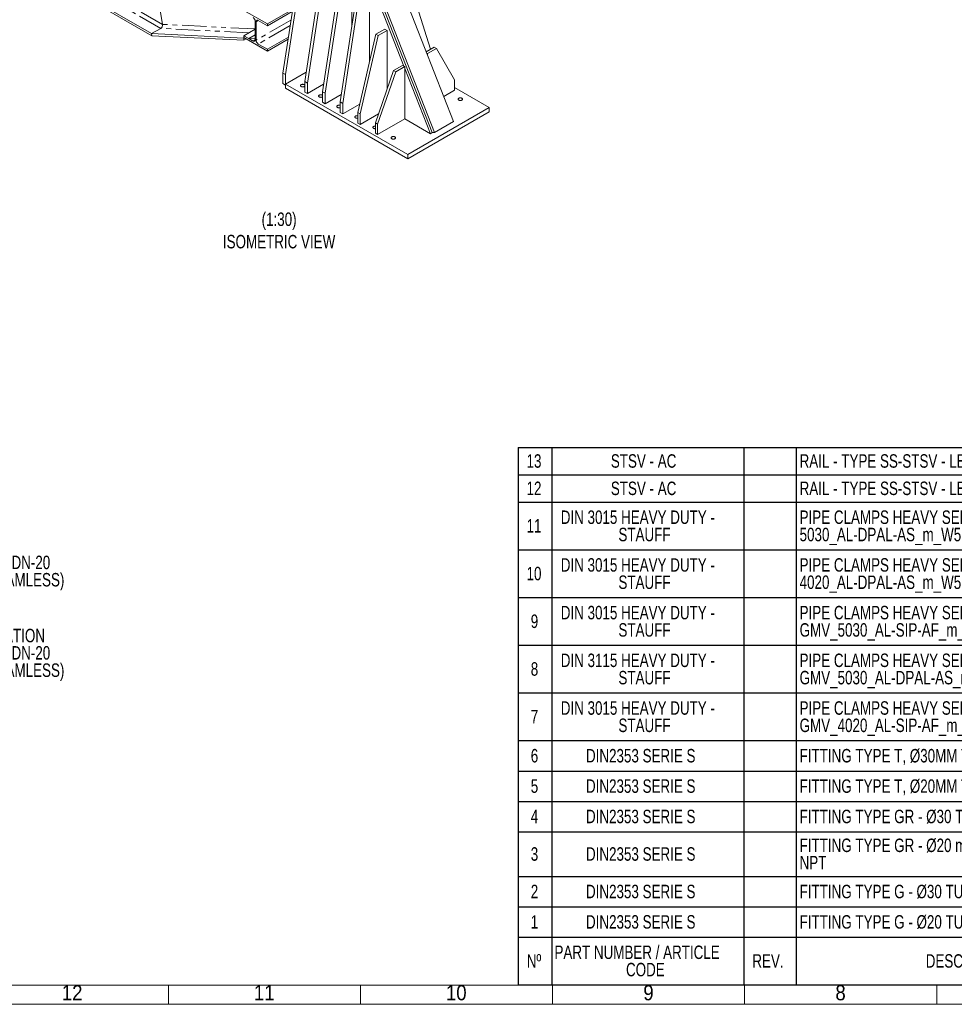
# Model space of a CAD drawing. Header units: millimetres. Extents: x 450 to 25135, y 150 to 17673.
# Tile 59 of 201: x 7103 to 14402, y 150 to 7843. Entities that reach past the tile are written whole.
import ezdxf

# ---------------------------------------------------------------- set-up
doc = ezdxf.new("R2010")
doc.units = ezdxf.units.MM
doc.linetypes.add('SLD-Centrada-doble', pattern=[12.7, 6.35, -1.27, 1.27, -1.27, 1.27, -1.27])
doc.linetypes.add('SLD-Continua', pattern=[0])
doc.layers.add('COTAS', color=1, linetype='SLD-Continua')
doc.layers.add('OCULTA', color=8, linetype='SLD-Continua')
doc.styles.add('SLDTEXTSTYLE3', font='GOTHIC.TTF', dxfattribs={"width": 0.913})
doc.styles.add('SLDTEXTSTYLE6', font='ARIALN.TTF', dxfattribs={"width": 0.87})

# ---------------------------------------------------------------- blocks, each defined once
blk = doc.blocks.new('SW_TABLEANNOTATION_0')
at = {"layer": 'COTAS', "color": 0, "ltscale": 30}
for p, q in [((0, 3826.3), (0, 3612.7)), ((0, 3826.3), (263.5, 3826.3)), ((263.5, 3826.3), (263.5, 3612.7)), ((263.5, 3826.3), (1763.5, 3826.3)), ((1763.5, 3826.3), (1763.5, 3612.7)), ((1763.5, 3826.3), (2171.6, 3826.3)), ((2171.6, 3826.3), (2171.6, 3612.7)), ((2171.6, 3826.3), (5003.8, 3826.3)), ((5003.8, 3826.3), (5003.8, 3612.7)), ((5003.8, 3826.3), (5727.3, 3826.3)), ((5727.3, 3826.3), (5727.3, 3612.7)), ((5727.3, 3826.3), (6850.8, 3826.3)), ((6850.8, 3826.3), (6850.8, 3612.7)), ((6850.8, 3826.3), (7300.8, 3826.3)), ((7300.8, 3826.3), (7300.8, 3612.7)), ((7300.8, 3826.3), (8125.4, 3826.3)), ((8125.4, 3826.3), (8125.4, 3612.7)), ((8125.4, 3826.3), (8533.5, 3826.3)), ((8533.5, 3826.3), (8533.5, 3612.7)), ((0, 3612.7), (0, 3399)), ((0, 3612.7), (263.5, 3612.7)), ((263.5, 3612.7), (263.5, 3399)), ((263.5, 3612.7), (1763.5, 3612.7)), ((1763.5, 3612.7), (1763.5, 3399)), ((1763.5, 3612.7), (2171.6, 3612.7)), ((2171.6, 3612.7), (2171.6, 3399)), ((2171.6, 3612.7), (5003.8, 3612.7)), ((5003.8, 3612.7), (5003.8, 3399)), ((5003.8, 3612.7), (5727.3, 3612.7)), ((5727.3, 3612.7), (5727.3, 3399)), ((5727.3, 3612.7), (6850.8, 3612.7)), ((6850.8, 3612.7), (6850.8, 3399)), ((6850.8, 3612.7), (7300.8, 3612.7)), ((7300.8, 3612.7), (7300.8, 3399)), ((7300.8, 3612.7), (8125.4, 3612.7)), ((8125.4, 3612.7), (8125.4, 3399)), ((8125.4, 3612.7), (8533.5, 3612.7)), ((8533.5, 3612.7), (8533.5, 3399)), ((0, 3399), (0, 3026.3)), ((0, 3399), (263.5, 3399)), ((263.5, 3399), (263.5, 3026.3)), ((263.5, 3399), (1763.5, 3399)), ((1763.5, 3399), (1763.5, 3026.3)), ((1763.5, 3399), (2171.6, 3399)), ((2171.6, 3399), (2171.6, 3026.3)), ((2171.6, 3399), (5003.8, 3399)), ((5003.8, 3399), (5003.8, 3026.3)), ((5003.8, 3399), (5727.3, 3399)), ((5727.3, 3399), (5727.3, 3026.3)), ((5727.3, 3399), (6850.8, 3399)), ((6850.8, 3399), (6850.8, 3026.3)), ((6850.8, 3399), (7300.8, 3399)), ((7300.8, 3399), (7300.8, 3026.3)), ((7300.8, 3399), (8125.4, 3399)), ((8125.4, 3399), (8125.4, 3026.3)), ((8125.4, 3399), (8533.5, 3399)), ((8533.5, 3399), (8533.5, 3026.3)), ((0, 3026.3), (0, 2653.7)), ((0, 3026.3), (263.5, 3026.3)), ((263.5, 3026.3), (263.5, 2653.7)), ((263.5, 3026.3), (1763.5, 3026.3)), ((1763.5, 3026.3), (1763.5, 2653.7)), ((1763.5, 3026.3), (2171.6, 3026.3)), ((2171.6, 3026.3), (2171.6, 2653.7)), ((2171.6, 3026.3), (5003.8, 3026.3)), ((5003.8, 3026.3), (5003.8, 2653.7)), ((5003.8, 3026.3), (5727.3, 3026.3)), ((5727.3, 3026.3), (5727.3, 2653.7)), ((5727.3, 3026.3), (6850.8, 3026.3)), ((6850.8, 3026.3), (6850.8, 2653.7)), ((6850.8, 3026.3), (7300.8, 3026.3)), ((7300.8, 3026.3), (7300.8, 2653.7)), ((7300.8, 3026.3), (8125.4, 3026.3)), ((8125.4, 3026.3), (8125.4, 2653.7)), ((8125.4, 3026.3), (8533.5, 3026.3)), ((8533.5, 3026.3), (8533.5, 2653.7)), ((0, 2653.7), (0, 2281)), ((0, 2653.7), (263.5, 2653.7)), ((263.5, 2653.7), (263.5, 2281)), ((263.5, 2653.7), (1763.5, 2653.7)), ((1763.5, 2653.7), (1763.5, 2281)), ((1763.5, 2653.7), (2171.6, 2653.7)), ((2171.6, 2653.7), (2171.6, 2281)), ((2171.6, 2653.7), (5003.8, 2653.7)), ((5003.8, 2653.7), (5003.8, 2281)), ((5003.8, 2653.7), (5727.3, 2653.7)), ((5727.3, 2653.7), (5727.3, 2281)), ((5727.3, 2653.7), (6850.8, 2653.7)), ((6850.8, 2653.7), (6850.8, 2281)), ((6850.8, 2653.7), (7300.8, 2653.7)), ((7300.8, 2653.7), (7300.8, 2281)), ((7300.8, 2653.7), (8125.4, 2653.7)), ((8125.4, 2653.7), (8125.4, 2281)), ((8125.4, 2653.7), (8533.5, 2653.7)), ((8533.5, 2653.7), (8533.5, 2281)), ((0, 2281), (0, 1908.3)), ((0, 2281), (263.5, 2281)), ((263.5, 2281), (263.5, 1908.3)), ((263.5, 2281), (1763.5, 2281)), ((1763.5, 2281), (1763.5, 1908.3)), ((1763.5, 2281), (2171.6, 2281)), ((2171.6, 2281), (2171.6, 1908.3)), ((2171.6, 2281), (5003.8, 2281)), ((5003.8, 2281), (5003.8, 1908.3)), ((5003.8, 2281), (5727.3, 2281)), ((5727.3, 2281), (5727.3, 1908.3)), ((5727.3, 2281), (6850.8, 2281)), ((6850.8, 2281), (6850.8, 1908.3)), ((6850.8, 2281), (7300.8, 2281)), ((7300.8, 2281), (7300.8, 1908.3)), ((7300.8, 2281), (8125.4, 2281)), ((8125.4, 2281), (8125.4, 1908.3)), ((8125.4, 2281), (8533.5, 2281)), ((8533.5, 2281), (8533.5, 1908.3)), ((0, 1908.3), (0, 1535.7)), ((0, 1908.3), (263.5, 1908.3)), ((263.5, 1908.3), (263.5, 1535.7)), ((263.5, 1908.3), (1763.5, 1908.3)), ((1763.5, 1908.3), (1763.5, 1535.7)), ((1763.5, 1908.3), (2171.6, 1908.3)), ((2171.6, 1908.3), (2171.6, 1535.7)), ((2171.6, 1908.3), (5003.8, 1908.3)), ((5003.8, 1908.3), (5003.8, 1535.7)), ((5003.8, 1908.3), (5727.3, 1908.3)), ((5727.3, 1908.3), (5727.3, 1535.7)), ((5727.3, 1908.3), (6850.8, 1908.3)), ((6850.8, 1908.3), (6850.8, 1535.7)), ((6850.8, 1908.3), (7300.8, 1908.3)), ((7300.8, 1908.3), (7300.8, 1535.7)), ((7300.8, 1908.3), (8125.4, 1908.3)), ((8125.4, 1908.3), (8125.4, 1535.7)), ((8125.4, 1908.3), (8533.5, 1908.3)), ((8533.5, 1908.3), (8533.5, 1535.7)), ((0, 1535.7), (0, 1298.3)), ((0, 1535.7), (263.5, 1535.7)), ((263.5, 1535.7), (263.5, 1298.3)), ((263.5, 1535.7), (1763.5, 1535.7)), ((1763.5, 1535.7), (1763.5, 1298.3)), ((1763.5, 1535.7), (2171.6, 1535.7)), ((2171.6, 1535.7), (2171.6, 1298.3)), ((2171.6, 1535.7), (5003.8, 1535.7)), ((5003.8, 1535.7), (5003.8, 1298.3)), ((5003.8, 1535.7), (5727.3, 1535.7)), ((5727.3, 1535.7), (5727.3, 1298.3)), ((5727.3, 1535.7), (6850.8, 1535.7)), ((6850.8, 1535.7), (6850.8, 1298.3)), ((6850.8, 1535.7), (7300.8, 1535.7)), ((7300.8, 1535.7), (7300.8, 1298.3)), ((7300.8, 1535.7), (8125.4, 1535.7)), ((8125.4, 1535.7), (8125.4, 1298.3)), ((8125.4, 1535.7), (8533.5, 1535.7)), ((8533.5, 1535.7), (8533.5, 1298.3)), ((0, 1298.3), (0, 1061)), ((0, 1298.3), (263.5, 1298.3)), ((263.5, 1298.3), (263.5, 1061)), ((263.5, 1298.3), (1763.5, 1298.3)), ((1763.5, 1298.3), (1763.5, 1061)), ((1763.5, 1298.3), (2171.6, 1298.3)), ((2171.6, 1298.3), (2171.6, 1061)), ((2171.6, 1298.3), (5003.8, 1298.3)), ((5003.8, 1298.3), (5003.8, 1061)), ((5003.8, 1298.3), (5727.3, 1298.3)), ((5727.3, 1298.3), (5727.3, 1061)), ((5727.3, 1298.3), (6850.8, 1298.3)), ((6850.8, 1298.3), (6850.8, 1061)), ((6850.8, 1298.3), (7300.8, 1298.3)), ((7300.8, 1298.3), (7300.8, 1061)), ((7300.8, 1298.3), (8125.4, 1298.3)), ((8125.4, 1298.3), (8125.4, 1061)), ((8125.4, 1298.3), (8533.5, 1298.3)), ((8533.5, 1298.3), (8533.5, 1061)), ((0, 1061), (0, 823.7)), ((0, 1061), (263.5, 1061)), ((263.5, 1061), (263.5, 823.7)), ((263.5, 1061), (1763.5, 1061)), ((1763.5, 1061), (1763.5, 823.7)), ((1763.5, 1061), (2171.6, 1061)), ((2171.6, 1061), (2171.6, 823.7)), ((2171.6, 1061), (5003.8, 1061)), ((5003.8, 1061), (5003.8, 823.7)), ((5003.8, 1061), (5727.3, 1061)), ((5727.3, 1061), (5727.3, 823.7)), ((5727.3, 1061), (6850.8, 1061)), ((6850.8, 1061), (6850.8, 823.7)), ((6850.8, 1061), (7300.8, 1061)), ((7300.8, 1061), (7300.8, 823.7)), ((7300.8, 1061), (8125.4, 1061)), ((8125.4, 1061), (8125.4, 823.7)), ((8125.4, 1061), (8533.5, 1061)), ((8533.5, 1061), (8533.5, 823.7)), ((0, 823.7), (0, 474.7)), ((0, 823.7), (263.5, 823.7)), ((263.5, 823.7), (263.5, 474.7)), ((263.5, 823.7), (1763.5, 823.7)), ((1763.5, 823.7), (1763.5, 474.7)), ((1763.5, 823.7), (2171.6, 823.7)), ((2171.6, 823.7), (2171.6, 474.7)), ((2171.6, 823.7), (5003.8, 823.7)), ((5003.8, 823.7), (5003.8, 474.7)), ((5003.8, 823.7), (5727.3, 823.7)), ((5727.3, 823.7), (5727.3, 474.7)), ((5727.3, 823.7), (6850.8, 823.7)), ((6850.8, 823.7), (6850.8, 474.7)), ((6850.8, 823.7), (7300.8, 823.7)), ((7300.8, 823.7), (7300.8, 474.7)), ((7300.8, 823.7), (8125.4, 823.7)), ((8125.4, 823.7), (8125.4, 474.7)), ((8125.4, 823.7), (8533.5, 823.7)), ((8533.5, 823.7), (8533.5, 474.7)), ((0, 474.7), (0, 237.3)), ((0, 474.7), (263.5, 474.7)), ((263.5, 474.7), (263.5, 237.3)), ((263.5, 474.7), (1763.5, 474.7)), ((1763.5, 474.7), (1763.5, 237.3)), ((1763.5, 474.7), (2171.6, 474.7)), ((2171.6, 474.7), (2171.6, 237.3)), ((2171.6, 474.7), (5003.8, 474.7)), ((5003.8, 474.7), (5003.8, 237.3)), ((5003.8, 474.7), (5727.3, 474.7)), ((5727.3, 474.7), (5727.3, 237.3)), ((5727.3, 474.7), (6850.8, 474.7)), ((6850.8, 474.7), (6850.8, 237.3)), ((6850.8, 474.7), (7300.8, 474.7)), ((7300.8, 474.7), (7300.8, 237.3)), ((7300.8, 474.7), (8125.4, 474.7)), ((8125.4, 474.7), (8125.4, 237.3)), ((8125.4, 474.7), (8533.5, 474.7)), ((8533.5, 474.7), (8533.5, 237.3)), ((0, 237.3), (0, 0)), ((0, 237.3), (263.5, 237.3)), ((263.5, 237.3), (263.5, 0)), ((263.5, 237.3), (1763.5, 237.3)), ((1763.5, 237.3), (1763.5, 0)), ((1763.5, 237.3), (2171.6, 237.3)), ((2171.6, 237.3), (2171.6, 0)), ((2171.6, 237.3), (5003.8, 237.3)), ((5003.8, 237.3), (5003.8, 0)), ((5003.8, 237.3), (5727.3, 237.3)), ((5727.3, 237.3), (5727.3, 0)), ((5727.3, 237.3), (6850.8, 237.3)), ((6850.8, 237.3), (6850.8, 0)), ((6850.8, 237.3), (7300.8, 237.3)), ((7300.8, 237.3), (7300.8, 0)), ((7300.8, 237.3), (8125.4, 237.3)), ((8125.4, 237.3), (8125.4, 0)), ((8125.4, 237.3), (8533.5, 237.3)), ((8533.5, 237.3), (8533.5, 0)), ((0, 0), (0, -372.7)), ((263.5, 0), (263.5, -372.7)), ((1763.5, 0), (1763.5, -372.7)), ((2171.6, 0), (2171.6, -372.7)), ((5003.8, 0), (5003.8, -372.7)), ((5727.3, 0), (5727.3, -372.7)), ((6850.8, 0), (6850.8, -372.7)), ((7300.8, 0), (7300.8, -372.7)), ((8125.4, 0), (8125.4, -372.7)), ((8533.5, 0), (8533.5, -372.7)), ((0, 0), (263.5, 0)), ((263.5, 0), (1763.5, 0)), ((1763.5, 0), (2171.6, 0)), ((2171.6, 0), (5003.8, 0)), ((5003.8, 0), (5727.3, 0)), ((5727.3, 0), (6850.8, 0)), ((6850.8, 0), (7300.8, 0)), ((7300.8, 0), (8125.4, 0)), ((8125.4, 0), (8533.5, 0)), ((0, -372.7), (263.5, -372.7)), ((263.5, -372.7), (1763.5, -372.7)), ((1763.5, -372.7), (2171.6, -372.7)), ((2171.6, -372.7), (5003.8, -372.7)), ((5003.8, -372.7), (5727.3, -372.7)), ((5727.3, -372.7), (6850.8, -372.7)), ((6850.8, -372.7), (7300.8, -372.7)), ((7300.8, -372.7), (8125.4, -372.7)), ((8125.4, -372.7), (8533.5, -372.7))]:
    blk.add_line(p, q, dxfattribs=at)
at = {"layer": 'COTAS', "color": 0, "ltscale": 30, "char_height": 105, "attachment_point": 1, "style": 'SLDTEXTSTYLE6'}
for s, insert in [('13', (66, 3773.2)), ('STSV - AC', (724.4, 3773.2)), ('RAIL - TYPE SS-STSV - LENGTH 600mm HDG ', (2198.6, 3773.2)), ('2', (8296.6, 3773.2)), ('12', (66, 3559.5)), ('STSV - AC', (724.4, 3559.5)), ('RAIL - TYPE SS-STSV - LENGTH 400mm HDG ', (2198.6, 3559.5)), ('14', (8263.7, 3559.5)), ('DIN 3015 HEAVY DUTY - ', (333.3, 3334)), ('PIPE CLAMPS HEAVY SERIES Ø30 PIPE OD - ', (2198.6, 3334)), ('11', (66, 3266.3)), ('ALUMINIUM', (5033.7, 3266.3)), ('22', (8263.7, 3266.3)), ('STAUFF', (783.7, 3198.7)), ('5030_AL-DPAL-AS_m_W5', (2198.6, 3198.7)), ('DIN 3015 HEAVY DUTY - ', (333.3, 2961.3)), ('PIPE CLAMPS HEAVY SERIES Ø20 PIPE OD - ', (2198.6, 2961.3)), ('10', (66, 2893.7)), ('ALUMINUM', (5050.2, 2893.7)), ('20', (8263.7, 2893.7)), ('STAUFF', (783.7, 2826)), ('4020_AL-DPAL-AS_m_W5', (2198.6, 2826)), ('DIN 3015 HEAVY DUTY - ', (333.3, 2588.7)), ('PIPE CLAMPS HEAVY SERIES Ø30 PIPE OD - ', (2198.6, 2588.7)), ('9', (98.9, 2521)), ('ALUMINUM', (5050.2, 2521)), ('22', (8263.7, 2521)), ('STAUFF', (783.7, 2453.3)), ('GMV_5030_AL-SIP-AF_m_W5', (2198.6, 2453.3)), ('DIN 3115 HEAVY DUTY - ', (333.3, 2216)), ('PIPE CLAMPS HEAVY SERIES Ø30 PIPE OD - ', (2198.6, 2216)), ('8', (98.9, 2148.3)), ('STAUFF', (783.7, 2080.7)), ('GMV_5030_AL-DPAL-AS_m_W5', (2198.6, 2080.7)), ('ALUMINUM ', (5033.7, 2148.3)), ('1', (8296.6, 2148.3)), ('PIPE CLAMPS HEAVY SERIES Ø20 PIPE OD - ', (2198.6, 1843.3)), ('7', (98.9, 1775.7)), ('DIN 3015 HEAVY DUTY - ', (333.3, 1843.3)), ('ALUMINIUM', (5033.7, 1775.7)), ('20', (8263.7, 1775.7)), ('STAUFF', (783.7, 1708)), ('GMV_4020_AL-SIP-AF_m_W5', (2198.6, 1708)), ('6', (98.9, 1470.7)), ('DIN2353 SERIE S', (530.3, 1470.7)), ('FITTING TYPE T, Ø30MM TUBING TUBE OD', (2198.6, 1470.7)), ('SS 316L', (5138.7, 1470.7)), ('2', (8296.6, 1470.7)), ('5', (98.9, 1233.3)), ('DIN2353 SERIE S', (530.3, 1233.3)), ('FITTING TYPE T, Ø20MM TUBING OD', (2198.6, 1233.3)), ('SS 316L', (5138.7, 1233.3)), ('2', (8296.6, 1233.3)), ('FITTING TYPE GR - Ø30 TUBING OD X 1 NPT', (2198.6, 996)), ('4', (98.9, 996)), ('DIN2353 SERIE S', (530.3, 996)), ('SS 316L', (5138.7, 996)), ('10', (8263.7, 996)), ('FITTING TYPE GR - Ø20 mm TUBING OD X 1/2 ', (2198.6, 770.5)), ('3', (98.9, 702.8)), ('DIN2353 SERIE S', (530.3, 702.8)), ('SS 3161L', (5105.8, 702.8)), ('10', (8263.7, 702.8)), ('NPT', (2198.6, 635.2)), ('2', (98.9, 409.6)), ('DIN2353 SERIE S', (530.3, 409.6)), ('FITTING TYPE G - Ø30 TUBING OD', (2198.6, 409.6)), ('SS 316L', (5138.7, 409.6)), ('11', (8263.7, 409.6)), ('1', (98.9, 172.3)), ('DIN2353 SERIE S', (530.3, 172.3)), ('FITTING TYPE G - Ø20 TUBING OD', (2198.6, 172.3)), ('SS 316L', (5138.7, 172.3)), ('8', (8296.6, 172.3)), ('PART NUMBER / ARTICLE ', (284.2, -65)), ('Nº', (67.5, -132.7)), ('REV.', (1829.5, -132.7)), ('DESCRIPTION', (3183.7, -132.7)), ('MATERIAL', (5069.8, -132.7)), ('MANUFACTURER', (5793.3, -132.7)), ('TAG', (6954.3, -132.7)), ('WEIGHT (KG)', (7335.4, -132.7)), ('QTY.', (8191.4, -132.7)), ('CODE', (842.8, -200.4))]:
    blk.add_mtext(s, dxfattribs=dict(at, insert=insert))
blk = doc.blocks.new('SW_NOTE_0_49')
at = {"layer": 'COTAS', "color": 0, "ltscale": 30, "char_height": 105, "attachment_point": 1, "style": 'SLDTEXTSTYLE6'}
for s, insert in [('RFI DOOR ELEVATION', (16.3, 258.6)), ('TUBING Ø20X2.5 DN-20', (16.3, 123.3)), ('EN 10305-04 (SEAMLESS)', (16.3, -12.1)), ('MAT: SS 316L', (16.3, -147.4))]:
    blk.add_mtext(s, dxfattribs=dict(at, insert=insert))
blk = doc.blocks.new('SW_NOTE_0_50')
at = {"layer": 'COTAS', "color": 0, "ltscale": 30, "char_height": 105, "attachment_point": 1, "style": 'SLDTEXTSTYLE6'}
for s, insert in [('DOOR TIGHTEN', (16.3, 392.4)), ('CYLINDER', (16.3, 257.1)), ('TUBING Ø20X2.5 DN-20', (16.3, 121.8)), ('EN 10305-04 (SEAMLESS)', (16.3, -13.6)), ('MAT: SS 316L', (16.3, -148.9))]:
    blk.add_mtext(s, dxfattribs=dict(at, insert=insert))

msp = doc.modelspace()

# ---------------------------------------------------------------- linework, layer by layer
at = {"color": 7, "linetype": 'SLD-Continua', "lineweight": 18, "ltscale": 30}
for p, q in [((24930, 300), (600, 300)), ((8265, 300), (8265, 150)), ((9765, 300), (9765, 150)), ((11265, 300), (11265, 150)), ((12765, 300), (12765, 300)), ((12765, 300), (12765, 150)), ((14265, 300), (14265, 150)), ((25080, 150), (450, 150))]:
    msp.add_line(p, q, dxfattribs=at)
at = {"layer": 'OCULTA', "linetype": 'SLD-Centrada-doble', "lineweight": 18, "ltscale": 30}
for p, q in [((8218, 7806.1), (7323.1, 8322.7)), ((8204.8, 7774.6), (7314.1, 8288.7)), ((8894, 7740.5), (8204.8, 7774.6)), ((8942.4, 7770.3), (8218, 7806.1)), ((9221.7, 7839.1), (8949.5, 7681.9)), ((8966.5, 7836.3), (8949.5, 7826.5)), ((9215.1, 7796.1), (8966.5, 7652.5)), ((8942.4, 7686), (8925.4, 7676.2))]:
    msp.add_line(p, q, dxfattribs=at)
at = {"layer": 'OCULTA', "linetype": 'SLD-Continua', "lineweight": 18, "ltscale": 30}
for p, q in [((9299.5, 8344.1), (9158.1, 7425.5)), ((9320.7, 8331.9), (9179.3, 7413.3)), ((8133.3, 7733.4), (7242.7, 8247.5)), ((9467.4, 8259.4), (9329.6, 7359.2)), ((9488.7, 8247.2), (9350.8, 7347)), ((8136, 7717.5), (7291.3, 8205.2)), ((9605.3, 8179.8), (9467.4, 7279.6)), ((9626.5, 8167.6), (9488.7, 7267.4)), ((10491.6, 7047.7), (10035.5, 8213.2)), ((9743.2, 8100.2), (9605.3, 7200)), ((9764.4, 8088), (9626.5, 7187.8)), ((9697.2, 7800.2), (9697.2, 8114.6)), ((9835.1, 7514.4), (9835.1, 8106.4)), ((10104.3, 7479.4), (9854.6, 8117.6)), ((9868.7, 8125.8), (10324.8, 6960.2)), ((9887, 8127.5), (10343.1, 6962)), ((8196.6, 7932.3), (8218, 7806.1)), ((8218, 7806.1), (8196.6, 7932.3)), ((9037.9, 7809.3), (8854, 7915.4)), ((9234.7, 7922.9), (9037.9, 7809.3)), ((9232.2, 7907.2), (9037.9, 7795)), ((10311.9, 7612), (10220.5, 7902.2)), ((8204.8, 7774.6), (8133.3, 7733.4)), ((8133.3, 7733.4), (8204.8, 7774.6)), ((8942.4, 7830.5), (8942.4, 7686)), ((8949.5, 7681.9), (8949.5, 7826.5)), ((8966.5, 7836.3), (9037.9, 7795)), ((9037.9, 7795), (9037.9, 7809.3)), ((9884.6, 7728.7), (9955.3, 7769.5)), ((9955.3, 7769.5), (9973, 7759.3)), ((8133.3, 7733.4), (8136, 7717.5)), ((8854, 7697.7), (8133.3, 7733.4)), ((8136, 7717.5), (8133.3, 7733.4)), ((8854, 7682), (8136, 7717.5)), ((8942.3, 7768.4), (8854, 7717.4)), ((8854, 7717.4), (8854, 7703.1)), ((8925.4, 7676.2), (8854, 7717.4)), ((8854, 7703.1), (9037.9, 7597)), ((8854, 7697.7), (8858.7, 7700.4)), ((8854, 7682), (8854, 7697.7)), ((8872.3, 7692.6), (8854, 7682)), ((8891.4, 7695.9), (8942.4, 7725.4)), ((8942.4, 7693.4), (8891.4, 7695.9)), ((8921.1, 7678.7), (8891.4, 7695.9)), ((8942.4, 7693.4), (8942.4, 7686)), ((9201.2, 7705.6), (9037.9, 7611.3)), ((9743.2, 7116.3), (9884.6, 7728.7)), ((9760.9, 7106.1), (9902.3, 7718.5)), ((9884.6, 7728.7), (9902.3, 7718.5)), ((9902.3, 7718.5), (9973, 7759.3)), ((9973, 7759.3), (9973, 7302.1)), ((8929.1, 7678.3), (8921.1, 7678.7)), ((8929.1, 7678.3), (8942.4, 7686)), ((8942.4, 7686), (8929.1, 7678.3)), ((9037.9, 7611.3), (8966.5, 7652.5)), ((9198.8, 7689.9), (9037.9, 7597)), ((10340.7, 7628.7), (10278.4, 7592.7)), ((10358.4, 7618.5), (10287.7, 7577.7)), ((10340.7, 7628.7), (10358.4, 7618.5)), ((10499.8, 7373.5), (10358.4, 7618.5)), ((9037.9, 7597), (9037.9, 7611.3)), ((10283.2, 7580.2), (10287.7, 7577.7)), ((10287.7, 7577.7), (10287.7, 7568.9)), ((10022.5, 7445), (10093.2, 7485.8)), ((10040.2, 7434.8), (10110.9, 7475.6)), ((10093.2, 7485.8), (10110.9, 7475.6)), ((10110.9, 7475.6), (10110.9, 7067.3)), ((10310.7, 6952), (10110.9, 7462.5)), ((9158.1, 7425.5), (9179.3, 7413.3)), ((9158.1, 7425.5), (9158.1, 7343.9)), ((9340.9, 7433.1), (9179.3, 7339.8)), ((9179.3, 7413.3), (9179.3, 7331.6)), ((9881.1, 7036.7), (10022.5, 7445)), ((9898.8, 7026.5), (10040.2, 7434.8)), ((10022.5, 7445), (10040.2, 7434.8)), ((9158.1, 7343.9), (9179.3, 7331.6)), ((9179.3, 7339.8), (10133.9, 6788.7)), ((9179.3, 7339.8), (9179.3, 7307.2)), ((9329.6, 7359.2), (9350.8, 7347)), ((9329.6, 7359.2), (9329.6, 7277.6)), ((9350.8, 7347), (9350.8, 7265.3)), ((9350.8, 7265.3), (9476.4, 7337.8)), ((10499.8, 7291.9), (10499.8, 7373.5)), ((10770.3, 7156.1), (10499.8, 7312.3)), ((9179.3, 7307.2), (10133.9, 6756.1)), ((9329.6, 7277.6), (9350.8, 7265.3)), ((9467.4, 7279.6), (9488.7, 7267.4)), ((9467.4, 7279.6), (9467.4, 7198)), ((9488.7, 7267.4), (9488.7, 7185.7)), ((9488.7, 7185.7), (9614.2, 7258.2)), ((10415.2, 7243), (10499.8, 7291.9)), ((9467.4, 7198), (9488.7, 7185.7)), ((9605.3, 7200), (9626.5, 7187.8)), ((9605.3, 7200), (9605.3, 7118.4)), ((9626.5, 7187.8), (9626.5, 7106.1)), ((9626.5, 7106.1), (9758.4, 7182.3)), ((10133.9, 6788.7), (10770.3, 7156.1)), ((10770.3, 7156.1), (10770.3, 7123.5)), ((9605.3, 7118.4), (9626.5, 7106.1)), ((9743.2, 7116.3), (9760.9, 7106.1)), ((9743.2, 7034.7), (9743.2, 7116.3)), ((9905.8, 7108.2), (9760.9, 7024.5)), ((9760.9, 7024.5), (9760.9, 7106.1)), ((10133.9, 6756.1), (10770.3, 7123.5)), ((9743.2, 7034.7), (9760.9, 7024.5)), ((9881.1, 7036.7), (9898.8, 7026.5)), ((9881.1, 6955.1), (9881.1, 7036.7)), ((10110.9, 7067.3), (9898.8, 6944.9)), ((9898.8, 6944.9), (9898.8, 7026.5)), ((10110.9, 7067.3), (10310.7, 6952)), ((10343.1, 6962), (10491.6, 7047.7)), ((9881.1, 6955.1), (9898.8, 6944.9)), ((10324.8, 6960.2), (10310.7, 6952)), ((10343.1, 6962), (10324.8, 6960.2)), ((10133.9, 6788.7), (10133.9, 6756.1))]:
    msp.add_line(p, q, dxfattribs=at)
at = {"layer": 'OCULTA', "linetype": 'SLD-Continua', "lineweight": 18, "ltscale": 30, "flags": 128}
for points in [[(8949.5, 7826.5), (8949.6, 7828.9), (8950.1, 7831.2), (8950.8, 7833.2), (8951.8, 7834.9), (8953, 7836.4), (8954.5, 7837.4), (8956.1, 7838.2), (8958, 7838.5), (8960, 7838.5), (8962.1, 7838.1), (8964.2, 7837.4), (8966.5, 7836.3)], [(8942.4, 7686), (8942.3, 7683.5), (8941.8, 7681.3), (8941.1, 7679.3), (8940.1, 7677.5), (8938.9, 7676.1), (8937.4, 7675), (8935.8, 7674.3), (8933.9, 7673.9), (8931.9, 7674), (8929.8, 7674.3), (8927.7, 7675.1), (8925.4, 7676.2)], [(9326, 7334.7), (9324.1, 7335.7), (9322, 7336.4), (9319.8, 7337), (9317.4, 7337.4), (9314.9, 7337.6), (9312.4, 7337.6), (9309.9, 7337.4), (9307.5, 7337), (9305.3, 7336.4), (9303.2, 7335.7), (9301.3, 7334.7), (9299.6, 7333.6), (9298.3, 7332.4), (9297.2, 7331.1), (9296.5, 7329.7), (9296.2, 7328.3), (9296.2, 7326.8), (9296.5, 7325.4), (9297.2, 7324), (9298.3, 7322.7), (9299.6, 7321.5), (9301.3, 7320.4), (9303.2, 7319.5), (9305.3, 7318.7), (9307.5, 7318.1), (9309.9, 7317.7), (9312.4, 7317.5), (9314.9, 7317.5), (9317.4, 7317.7), (9319.8, 7318.1), (9322, 7318.7), (9324.1, 7319.5), (9326, 7320.4), (9327.7, 7321.5), (9329, 7322.7), (9329.6, 7323.4)], [(9467.4, 7253.1), (9465.6, 7254), (9463.5, 7254.8), (9461.2, 7255.4), (9458.8, 7255.8), (9456.3, 7256), (9453.8, 7256), (9451.3, 7255.8), (9448.9, 7255.4), (9446.7, 7254.8), (9444.6, 7254), (9442.7, 7253.1), (9441.1, 7252), (9439.7, 7250.8), (9438.7, 7249.5), (9438, 7248.1), (9437.6, 7246.6), (9437.6, 7245.2), (9438, 7243.8), (9438.7, 7242.4), (9439.7, 7241.1), (9441.1, 7239.9), (9442.7, 7238.8), (9444.6, 7237.8), (9446.7, 7237.1), (9448.9, 7236.5), (9451.3, 7236.1), (9453.8, 7235.9), (9456.3, 7235.9), (9458.8, 7236.1), (9461.2, 7236.5), (9463.5, 7237.1), (9465.6, 7237.8), (9467.4, 7238.8), (9467.4, 7238.8)], [(10531.6, 7214.3), (10533.5, 7213.3), (10535.6, 7212.6), (10537.9, 7212), (10540.3, 7211.6), (10542.8, 7211.4), (10545.3, 7211.4), (10547.7, 7211.6), (10550.1, 7212), (10552.4, 7212.6), (10554.5, 7213.3), (10556.4, 7214.3), (10558, 7215.4), (10559.4, 7216.6), (10560.4, 7217.9), (10561.1, 7219.3), (10561.5, 7220.7), (10561.5, 7222.2), (10561.1, 7223.6), (10560.4, 7225), (10559.4, 7226.3), (10558, 7227.5), (10556.4, 7228.6), (10554.5, 7229.5), (10552.4, 7230.3), (10550.1, 7230.9), (10547.7, 7231.3), (10545.3, 7231.5), (10542.8, 7231.5), (10540.3, 7231.3), (10537.9, 7230.9), (10535.6, 7230.3), (10533.5, 7229.5), (10531.6, 7228.6), (10530, 7227.5), (10528.6, 7226.3), (10527.6, 7225), (10526.9, 7223.6), (10526.6, 7222.2), (10526.6, 7220.7), (10526.9, 7219.3), (10527.6, 7217.9), (10528.6, 7216.6), (10530, 7215.4), (10531.6, 7214.3)], [(9605.3, 7173), (9604.9, 7173.2), (9602.6, 7173.8), (9600.2, 7174.2), (9597.7, 7174.4), (9595.2, 7174.4), (9592.8, 7174.2), (9590.4, 7173.8), (9588.1, 7173.2), (9586, 7172.4), (9584.1, 7171.4), (9582.5, 7170.3), (9581.1, 7169.1), (9580.1, 7167.8), (9579.4, 7166.4), (9579, 7165), (9579, 7163.6), (9579.4, 7162.1), (9580.1, 7160.8), (9581.1, 7159.4), (9582.5, 7158.2), (9584.1, 7157.1), (9586, 7156.2), (9588.1, 7155.4), (9590.4, 7154.8), (9592.8, 7154.4), (9595.2, 7154.2), (9597.7, 7154.2), (9600.2, 7154.4), (9602.6, 7154.8), (9604.9, 7155.4), (9605.3, 7155.6)], [(9743.2, 7092.3), (9741.6, 7092.5), (9739.2, 7092.7), (9736.7, 7092.7), (9734.2, 7092.5), (9731.8, 7092.1), (9729.5, 7091.5), (9727.4, 7090.7), (9725.5, 7089.8), (9723.9, 7088.7), (9722.5, 7087.5), (9721.5, 7086.2), (9720.8, 7084.8), (9720.5, 7083.4), (9720.5, 7081.9), (9720.8, 7080.5), (9721.5, 7079.1), (9722.5, 7077.8), (9723.9, 7076.6), (9725.5, 7075.5), (9727.4, 7074.6), (9729.5, 7073.8), (9731.8, 7073.2), (9734.2, 7072.8), (9736.7, 7072.6), (9739.2, 7072.6), (9741.6, 7072.8), (9743.2, 7073)], [(9881.1, 7011.1), (9880.6, 7011.1), (9878.1, 7011.1), (9875.6, 7010.9), (9873.2, 7010.5), (9870.9, 7009.9), (9868.8, 7009.1), (9867, 7008.1), (9865.3, 7007.1), (9864, 7005.8), (9862.9, 7004.5), (9862.2, 7003.2), (9861.9, 7001.7), (9861.9, 7000.3), (9862.2, 6998.9), (9862.9, 6997.5), (9864, 6996.2), (9865.3, 6995), (9867, 6993.9), (9868.8, 6992.9), (9870.9, 6992.1), (9873.2, 6991.5), (9875.6, 6991.1), (9878.1, 6990.9), (9880.6, 6990.9), (9881.1, 6991)], [(10033.1, 6926.5), (10031.2, 6927.5), (10029.1, 6928.2), (10026.9, 6928.8), (10024.5, 6929.2), (10022, 6929.4), (10019.5, 6929.4), (10017, 6929.2), (10014.6, 6928.8), (10012.4, 6928.2), (10010.3, 6927.5), (10008.4, 6926.5), (10006.7, 6925.4), (10005.4, 6924.2), (10004.4, 6922.9), (10003.6, 6921.5), (10003.3, 6920.1), (10003.3, 6918.6), (10003.6, 6917.2), (10004.4, 6915.8), (10005.4, 6914.5), (10006.7, 6913.3), (10008.4, 6912.2), (10010.3, 6911.3), (10012.4, 6910.5), (10014.6, 6909.9), (10017, 6909.5), (10019.5, 6909.3), (10022, 6909.3), (10024.5, 6909.5), (10026.9, 6909.9), (10029.1, 6910.5), (10031.2, 6911.3), (10033.1, 6912.2), (10034.8, 6913.3), (10036.1, 6914.5), (10037.1, 6915.8), (10037.9, 6917.2), (10038.2, 6918.6), (10038.2, 6920.1), (10037.9, 6921.5), (10037.1, 6922.9), (10036.1, 6924.2), (10034.8, 6925.4), (10033.1, 6926.5)]]:
    msp.add_lwpolyline(points, dxfattribs=at)
at = {"layer": 'OCULTA', "linetype": 'SLD-Continua', "lineweight": 18, "ltscale": 900}
for centre, radius, start, end in [((8905.6, 7828.9), 36.9, 2.60548, 57.39452), ((8986.3, 7683.6), 36.9, 182.60548, 237.39452), ((9320.2, 7324.1), 12.1, 39.36417, 61.22349)]:
    msp.add_arc(centre, radius, start, end, dxfattribs=at)
msp.add_ellipse((8201.1, 7796.3), major_axis=(6.9, 23.4), ratio=0.682341, start_param=3.763519, end_param=5.334315, dxfattribs=at)
msp.add_ellipse((8201.1, 7796.3), major_axis=(6.9, 23.4), ratio=0.682341, start_param=3.763519, end_param=5.334315, dxfattribs=at)

# ---------------------------------------------------------------- block references
at = {"layer": 'COTAS', "ltscale": 30}
for name, p in [('SW_TABLEANNOTATION_0', (10995.6, 674.1)), ('SW_NOTE_0_50', (6156.5, 3533.3)), ('SW_NOTE_0_49', (6156.5, 2825))]:
    msp.add_blockref(name, p, dxfattribs=at)

# ---------------------------------------------------------------- texts
at = {"color": 7, "linetype": 'Continuous', "lineweight": 0, "ltscale": 30, "attachment_point": 2, "style": 'SLDTEXTSTYLE3'}
for s, insert, char_height in [('12', (7512.6, 300.4), 119.06), ('11', (9012.6, 300.4), 119.06), ('10', (10512.6, 300.4), 119.06), ('9', (12013.8, 300.4), 119.1), ('8', (13513.8, 300.4), 119.1)]:
    msp.add_mtext(s, dxfattribs=dict(at, insert=insert, char_height=char_height))
at = {"layer": 'COTAS', "ltscale": 30, "insert": (9129, 6336.1), "char_height": 105, "attachment_point": 2, "style": 'SLDTEXTSTYLE6'}
msp.add_mtext('(1:30)^JISOMETRIC VIEW', dxfattribs=at)

doc.saveas('drawing.dxf')
